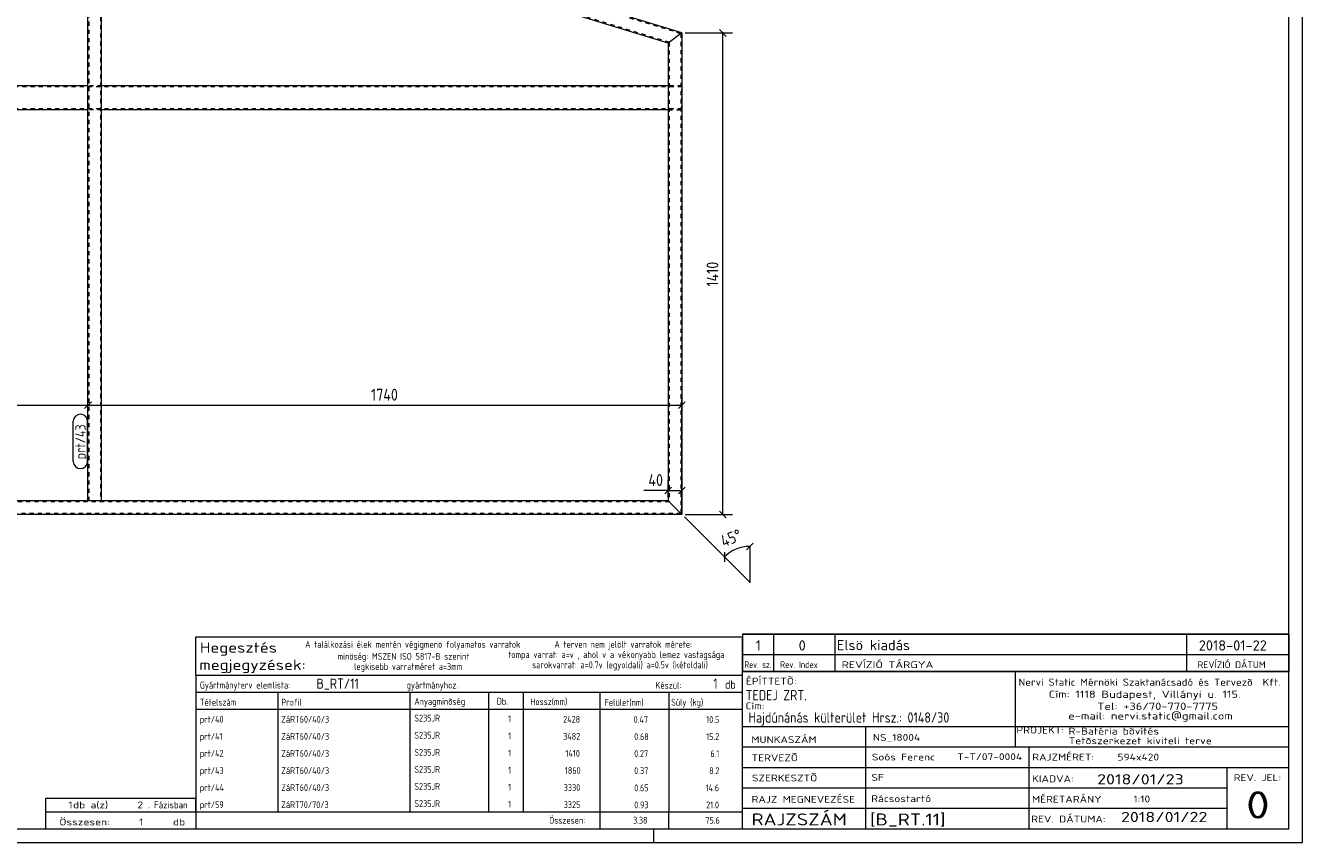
# Model space of a CAD drawing. Header units: millimetres. Extents: x 1 to 593, y 1 to 419.
# Tile 2 of 3: x 219 to 593, y 1 to 240. Entities that reach past the tile are written whole.
import ezdxf

# ---------------------------------------------------------------- set-up
doc = ezdxf.new("R2010")
doc.units = ezdxf.units.MM
doc.header["$LTSCALE"] = 0.6
doc.linetypes.add('XKITLINE00', pattern=[0])
doc.linetypes.add('XKITLINE02', pattern=[4, 2, -2])
for name, color, linetype, lineweight in [('DrawingSheet', 5, 'Continuous', 0), ('OtherObjectType', 1, 'Continuous', 0), ('Part', 2, 'Continuous', 0), ('PartMark', 3, 'Continuous', 0), ('Z-DIMENSIONS', 1, 'Continuous', 0)]:
    doc.layers.add(name, color=color, linetype=linetype, lineweight=lineweight)
doc.styles.add('ISOCPEUR', font='ISOCPEUR.TTF')

msp = doc.modelspace()

# ---------------------------------------------------------------- linework, layer by layer
at = {"layer": 'DrawingSheet', "color": 2, "linetype": 'XKITLINE00', "lineweight": 0}
for p, q in [((593, 1), (593, 419)), ((403, 1), (403, 5)), ((1, 1), (593, 1))]:
    msp.add_line(p, q, dxfattribs=at)
at = {"layer": 'DrawingSheet', "color": 3, "linetype": 'XKITLINE00', "lineweight": 0}
for p, q in [((589, 5), (589, 415)), ((5, 5), (589, 5))]:
    msp.add_line(p, q, dxfattribs=at)
at = {"layer": 'OtherObjectType', "color": 7, "linetype": 'XKITLINE00', "lineweight": 0}
for p, q in [((268.84, 50.02), (268.84, 61.27)), ((268.84, 61.27), (428.84, 61.27)), ((428.84, 61.27), (428.84, 50.02)), ((429, 62.05), (589, 62.05)), ((429, 62.05), (429, 56.05)), ((438, 62.05), (438, 56.05)), ((456, 62.05), (456, 56.05)), ((559, 62.05), (559, 56.05)), ((589, 62.05), (589, 56.05)), ((429, 56.05), (429, 51.05)), ((429, 56.05), (589, 56.05)), ((438, 56.05), (438, 51.05)), ((456, 56.05), (456, 51.05)), ((559, 56.05), (559, 51.05)), ((589, 56.05), (589, 51.05)), ((268.84, 50.02), (428.84, 50.02)), ((268.84, 50.02), (428.84, 50.02)), ((268.84, 50.02), (268.84, 45.02)), ((428.84, 51.05), (428.84, 6.75)), ((428.84, 51.05), (589, 51.05)), ((428.84, 50.02), (428.84, 45.02)), ((589, 51.05), (429, 51.05)), ((508.84, 51), (508.84, 35)), ((588.98, 5), (589, 51.05)), ((268.84, 45.02), (428.84, 45.02)), ((268.84, 45.02), (268.84, 40.02)), ((292.84, 45.02), (292.84, 40.02)), ((331.61, 40.02), (331.61, 45.02)), ((354.5, 45.02), (354.5, 40.02)), ((364.7, 45.02), (364.7, 40.14)), ((387.15, 45.02), (387.15, 40.02)), ((407.33, 45.02), (407.33, 40.02)), ((428.84, 45.02), (428.84, 40.02)), ((268.84, 40.02), (428.84, 40.02)), ((268.84, 40.02), (268.84, 35.02)), ((292.84, 40.02), (292.84, 35.02)), ((331.61, 35.02), (331.61, 40.02)), ((354.5, 40.02), (354.5, 35.02)), ((364.67, 40.01), (364.67, 35.01)), ((387.18, 40.02), (387.18, 35.02)), ((407.33, 40.02), (407.33, 35.02)), ((428.84, 40.02), (428.84, 35.02)), ((268.84, 35.01), (268.84, 30.01)), ((292.84, 35.01), (292.84, 30.01)), ((331.61, 30.01), (331.61, 35.01)), ((354.5, 35.01), (354.5, 30.01)), ((364.67, 35.01), (364.67, 30.01)), ((387.18, 35.01), (387.18, 30.01)), ((407.33, 35.01), (407.33, 30.01)), ((428.84, 35.01), (428.84, 30.01)), ((428.98, 35), (588.98, 35)), ((464.98, 35), (464.98, 5)), ((508.84, 35), (508.84, 29)), ((268.84, 30.01), (268.84, 25.01)), ((292.84, 30.01), (292.84, 25.01)), ((331.61, 25.01), (331.61, 30.01)), ((354.5, 30.01), (354.5, 25.01)), ((364.67, 30.01), (364.67, 25.01)), ((387.18, 30.01), (387.18, 25.01)), ((407.33, 30.01), (407.33, 25.01)), ((428.84, 30.01), (428.84, 25.01)), ((428.98, 29), (512.84, 29)), ((512.84, 29), (512.84, 5)), ((512.84, 29), (588.84, 29)), ((268.84, 25.01), (268.84, 20.01)), ((292.84, 25.01), (292.84, 20.01)), ((331.61, 20.01), (331.61, 25.01)), ((354.5, 25.01), (354.5, 20.01)), ((364.67, 25.01), (364.67, 20.01)), ((387.18, 25.01), (387.18, 20.01)), ((407.33, 25.01), (407.33, 20.01)), ((428.84, 25.01), (428.84, 20.01)), ((428.98, 23), (588.98, 23)), ((570.84, 23), (570.84, 5)), ((268.84, 20.01), (268.84, 15.01)), ((292.84, 20.01), (292.84, 15.01)), ((331.61, 15.01), (331.61, 20.01)), ((354.5, 20.01), (354.5, 15.01)), ((364.67, 20), (364.67, 15)), ((387.18, 20.01), (387.18, 15.01)), ((407.33, 20.01), (407.33, 15.01)), ((428.84, 20.01), (428.84, 15.01)), ((268.84, 15), (268.84, 10)), ((292.84, 15), (292.84, 10)), ((331.61, 10), (331.61, 15)), ((354.5, 15), (354.5, 10)), ((364.67, 15), (364.67, 10)), ((387.18, 15), (387.18, 10)), ((407.33, 15), (407.33, 10)), ((428.84, 15), (428.84, 10)), ((428.98, 17), (570.84, 17)), ((224.84, 10), (224.84, 14)), ((224.84, 14), (268.84, 14)), ((268.84, 10), (268.84, 14)), ((224.84, 10), (268.84, 10)), ((224.85, 5.02), (224.84, 9.99)), ((224.84, 9.98), (268.74, 9.98)), ((268.84, 10), (428.84, 10)), ((268.84, 10), (268.84, 5)), ((387.19, 10), (387.19, 5)), ((407.31, 10), (407.31, 5)), ((428.84, 10), (428.84, 5)), ((428.98, 11), (570.98, 11)), ((224.89, 5.03), (268.79, 5.03)), ((268.84, 5), (428.84, 5)), ((428.98, 5), (588.98, 5))]:
    msp.add_line(p, q, dxfattribs=at)
at = {"layer": 'OtherObjectType', "color": 1, "linetype": 'XKITLINE00', "lineweight": 0}
for p, q in [((589, 62.05), (429, 62.05)), ((429, 56.05), (589, 56.05))]:
    msp.add_line(p, q, dxfattribs=at)
at = {"layer": 'Part', "color": 2, "linetype": 'XKITLINE00', "lineweight": 0}
for p, q in [((411.21, 238.09), (78.21, 339.9)), ((407.21, 235.13), (82.21, 334.49)), ((237.21, 101.09), (237.21, 287.1)), ((241.21, 101.09), (241.21, 285.88)), ((411.21, 238.09), (407.21, 235.13)), ((411.21, 238.09), (407.21, 235.13)), ((411.21, 238.09), (411.21, 97.09)), ((407.21, 235.13), (407.21, 101.09)), ((237.21, 222.6), (82.21, 222.6)), ((407.21, 222.6), (241.21, 222.6)), ((237.21, 215.6), (82.21, 215.6)), ((407.21, 215.6), (241.21, 215.6)), ((407.21, 101.09), (82.21, 101.09)), ((241.21, 101.09), (237.21, 101.09)), ((411.21, 97.09), (407.21, 101.09)), ((411.21, 97.09), (407.21, 101.09)), ((411.21, 97.09), (78.21, 97.09))]:
    msp.add_line(p, q, dxfattribs=at)
at = {"layer": 'Part', "color": 7, "linetype": 'XKITLINE02', "lineweight": 0}
for p, q in [((410.91, 237.87), (78.51, 339.49)), ((407.51, 235.35), (81.91, 334.9)), ((237.51, 287.01), (237.51, 101.09)), ((240.91, 285.97), (240.91, 101.09)), ((410.91, 237.87), (410.91, 97.39)), ((407.51, 235.35), (407.51, 100.79)), ((411.21, 222.3), (78.71, 222.3)), ((241.21, 222.6), (237.21, 222.6)), ((411.21, 222.6), (407.21, 222.6)), ((411.21, 215.6), (411.21, 222.6)), ((411.21, 215.9), (78.71, 215.9)), ((241.21, 215.6), (237.21, 215.6)), ((407.21, 215.6), (411.21, 215.6)), ((410.91, 97.39), (78.51, 97.39)), ((407.51, 100.79), (81.91, 100.79))]:
    msp.add_line(p, q, dxfattribs=at)
at = {"layer": 'PartMark', "color": 7, "linetype": 'XKITLINE00', "lineweight": 0}
for p, q in [((232.91, 112.59), (232.91, 124.36)), ((237.11, 112.59), (237.11, 124.36))]:
    msp.add_line(p, q, dxfattribs=at)
for centre, start, end in [((235.01, 124.36), 0, 180), ((235.01, 112.59), 180, 0)]:
    msp.add_arc(centre, 2.1, start, end, dxfattribs=at)
at = {"layer": 'Z-DIMENSIONS', "color": 7, "linetype": 'XKITLINE00', "lineweight": 0}
for p, q in [((412.21, 238.09), (426.01, 238.09)), ((422.22, 239.08), (424.2, 237.1)), ((423.21, 97.09), (423.21, 238.09)), ((237.21, 102.09), (237.21, 132.14)), ((237.21, 102.09), (237.21, 132.14)), ((411.21, 98.09), (411.21, 132.14)), ((78.21, 129.09), (237.21, 129.09)), ((238.2, 130.08), (236.22, 128.1)), ((238.2, 130.08), (236.22, 128.1)), ((237.21, 129.09), (411.21, 129.09)), ((412.2, 130.08), (410.22, 128.1)), ((408.2, 105.08), (406.22, 103.1)), ((407.21, 102.09), (407.21, 107.14)), ((412.2, 105.08), (410.22, 103.1)), ((411.21, 98.09), (411.21, 107.14)), ((407.21, 104.09), (400.08, 104.09)), ((407.21, 104.09), (400.08, 104.09)), ((407.21, 104.09), (411.21, 104.09)), ((422.22, 98.08), (424.2, 96.1)), ((411.92, 96.38), (423.67, 84.63)), ((412.21, 97.09), (426.01, 97.09)), ((432.09, 88.7), (430.11, 86.72)), ((431.1, 87.71), (431.1, 77.21)), ((423.67, 86.03), (423.67, 83.23)), ((423.67, 84.63), (431.1, 77.21))]:
    msp.add_line(p, q, dxfattribs=at)
msp.add_arc((431.1, 77.21), 10.5, 90, 135, dxfattribs=at)
at = {"layer": 'Z-DIMENSIONS', "color": 3}
for p in [(423.21, 238.09), (237.21, 129.09), (237.21, 129.09), (411.21, 129.09), (407.21, 104.09), (411.21, 104.09), (423.21, 97.09)]:
    msp.add_point(p, dxfattribs=at)
at = {"layer": 'Z-DIMENSIONS', "color": 7}
for p in [(431.1, 87.71), (423.67, 84.63), (431.1, 77.21)]:
    msp.add_point(p, dxfattribs=at)

# ---------------------------------------------------------------- texts
at = {"layer": 'OtherObjectType', "color": 7, "style": 'ISOCPEUR'}
for s, height, width, p in [('Hegesztés', 3, 1.19, (269.99, 56.58)), ('A találkozási élek mentén végigmenö folyamatos varratok', 2, 0.85, (300.84, 58.02)), ('A terven nem jelölt varratok mérete:', 2, 0.85, (373.86, 58.02)), ('1', 3, 1.017001, (432.82, 57.2)), ('0', 3, 1.017001, (445.4, 57.2)), ('Elsö kiadás', 3, 1.017001, (456.63, 57.31)), ('2018-01-22', 3, 1.017001, (562.62, 57.2)), ('minöség: MSZEN ISO 5817-B szerint', 2, 0.85, (310.34, 54.52)), ('tompa varrat: a=v , ahol v a vékonyabb lemez vastagsága', 2, 0.85, (360.34, 55.02)), ('megjegyzések:', 3, 1.19, (269.84, 51.52)), ('legkisebb varratméret a=3mm', 2, 0.85, (315.16, 51.52)), ('sarokvarrat: a=0.7v (egyoldali) a=0.5v (kétoldali)', 2, 0.85, (367.34, 52.02)), ('Rev. sz.', 2, 0.68, (429.54, 52.05)), ('Rev. Index', 2, 0.85, (440, 52.05)), ('REVÍZIÓ TÁRGYA', 2, 1.275, (458, 52.05)), ('REVÍZIÓ DÁTUM', 2, 1.02, (562.28, 52.05)), ('db', 2.5, 0.85, (423.84, 46.02)), ('ÉPÍTTETÕ:', 2, 1.211571, (429.96, 47.22)), ('Nervi Static Mérnöki\xa0Szaktanácsadó\xa0és\xa0Tervezõ  Kft.', 2.1176, 1.08375, (509.84, 46.88)), ('Gyártmányterv elemlista:                               gyártmányhoz.', 2, 0.85, (269.99, 46.08)), ('Készül:', 2, 0.85, (403.47, 46.02)), ('TEDEJ ZRT.', 3, 0.85, (429.87, 42.62)), ('Cím:\xa01118 Budapest, Villányi u. 115.', 2.1176, 1.250101, (518.68, 43.35)), ('Tételszám', 2, 0.85, (269.99, 41.08)), ('Profil', 2, 0.85, (293.84, 41.08)), ('Anyagminõség', 2, 0.85, (332.83, 41.3)), ('Db.', 2, 0.85, (356.96, 41.36)), ('Hossz(mm)', 2, 0.85, (366.78, 41.22)), ('Felület(nm)', 2, 0.85, (388.56, 41.02)), ('Súly (kg)', 2, 0.85, (408.05, 41.08)), ('Cím:', 2, 1.211571, (429.84, 40)), ('Tel:\xa0+36/70-770-7775', 2.1176, 1.250101, (532.91, 39.82)), ('Hajdúnánás külterület Hrsz.: 0148/30', 3, 0.85, (430.73, 36.1)), ('e-mail:\xa0nervi.static@gmail.com', 2.1176, 1.250101, (524.38, 37)), ('PROJEKT:', 2, 1.211571, (509.18, 32.9)), ('R-Batéria bõvítés', 2, 1.211571, (524.47, 32.6)), ('MUNKASZÁM', 2, 1.211571, (431.55, 30.12)), ('NS_18004', 2, 1.211571, (467.17, 30.76)), ('Tetõszerkezet kiviteli terve', 2, 1.211571, (524.54, 29.78)), ('TERVEZÕ', 2, 1.211571, (431.63, 24.79)), ('Soós Ferenc', 2, 1.211571, (466.84, 25)), ('T-T/07-0004', 2, 1.211571, (491.86, 25.11)), ('RAJZMÉRET:', 2, 1.211571, (513.84, 25)), ('594x420', 2, 1.211571, (538.84, 25)), ('SZERKESZTÕ', 2, 1.211571, (431.72, 18.87)), ('SF', 2, 1.211571, (466.72, 19.04)), ('KIADVA:', 2, 1.211571, (513.78, 18.64)), ('2018/01/23', 3, 1.275, (532.84, 18)), ('REV. JEL:', 2, 1.211571, (572.84, 19)), ('RAJZ MEGNEVEZÉSE', 2, 1.211571, (431.62, 12.62)), ('Rácsostartó', 2, 1.211571, (466.65, 12.82)), ('MÉRETARÁNY', 2, 1.211571, (513.78, 12.65)), ('0', 8, 1.275, (576.45, 8)), ('1', 2, 1.211571, (231.48, 11)), ('db a(z)', 2, 1.211571, (232.84, 11)), ('2', 2, 1.211571, (251.7, 11)), ('. Fázisban', 2, 0.935, (254.84, 11)), ('1:10', 2, 1.211571, (543.51, 12.72)), ('Összesen:            db', 2, 1.211571, (228.84, 6)), ('1', 2, 1.211571, (252.19, 6)), ('Összesen:', 2, 0.85, (372.33, 6.5)), ('RAJZSZÁM', 3.5, 1.211571, (431.62, 6)), ('[B_RT.11]', 3.5, 1.211571, (466.3, 5.99)), ('REV. DÁTUMA:', 2, 1.211571, (513.53, 6.85)), ('2018/01/22', 3, 1.275, (539.83, 6.95))]:
    msp.add_text(s, height=height, dxfattribs=dict(at, width=width)).set_placement(p)
at = {"layer": 'OtherObjectType', "color": 5, "style": 'ISOCPEUR', "width": 0.85}
for s, height, p in [('B_RT/11', 3, (304.16, 46.02)), ('1', 3, (420.41, 46.02)), ('prt/40', 2, (269.99, 36.08)), ('ZáRT60/40/3', 2, (293.84, 36.08)), ('S235JR', 2, (332.83, 36.42)), ('1', 2, (360.28, 36.18)), ('2428', 2, (376.41, 36.08)), ('0.47', 2, (397.06, 36.01)), ('10.5', 2, (418.33, 36.01)), ('prt/41', 2, (269.99, 31.07)), ('ZáRT60/40/3', 2, (293.84, 31.07)), ('S235JR', 2, (332.83, 31.41)), ('1', 2, (360.28, 31.18)), ('3482', 2, (376.41, 31.07)), ('0.68', 2, (397.23, 31.01)), ('15.2', 2, (418.33, 31.01)), ('prt/42', 2, (269.99, 26.07)), ('ZáRT60/40/3', 2, (293.84, 26.07)), ('S235JR', 2, (332.83, 26.41)), ('1', 2, (360.28, 26.18)), ('1410', 2, (377.09, 26.07)), ('0.27', 2, (397.23, 26.01)), ('6.1', 2, (419.54, 26.01)), ('prt/43', 2, (269.99, 21.07)), ('ZáRT60/40/3', 2, (293.84, 21.07)), ('S235JR', 2, (332.83, 21.41)), ('1', 2, (360.28, 21.18)), ('1860', 2, (376.92, 21.07)), ('0.37', 2, (397.23, 21.01)), ('8.2', 2, (419.19, 21.01)), ('prt/44', 2, (269.99, 16.07)), ('ZáRT60/40/3', 2, (293.84, 16.07)), ('S235JR', 2, (332.83, 16.4)), ('1', 2, (360.28, 16.17)), ('3330', 2, (376.58, 16.07)), ('0.65', 2, (397.23, 16)), ('14.6', 2, (418.16, 16)), ('prt/59', 2, (269.99, 11.06)), ('ZáRT70/70/3', 2, (293.84, 11.06)), ('S235JR', 2, (332.83, 11.4)), ('1', 2, (360.28, 11.17)), ('3325', 2, (376.58, 11.06)), ('0.93', 2, (397.23, 11)), ('21.0', 2, (418.33, 11)), ('3.38', 2, (396.89, 6.5)), ('75.6', 2, (418.06, 6.5))]:
    msp.add_text(s, height=height, dxfattribs=at).set_placement(p)
at = {"layer": 'PartMark', "color": 3, "style": 'ISOCPEUR', "width": 0.85}
msp.add_text('prt/43', height=3, rotation=90.0002, dxfattribs=at).set_placement((236.51, 113.19))
at = {"layer": 'Z-DIMENSIONS', "color": 3, "style": 'ISOCPEUR', "width": 0.85}
for s, rotation, p in [('1410', 90.0002, (421.91, 163.83)), ('45°', 22.5001, (423.46, 87.38))]:
    msp.add_text(s, height=3.5, rotation=rotation, dxfattribs=at).set_placement(p)
for s, p in [('1740', (320.15, 130.39)), ('40', (401.39, 105.39))]:
    msp.add_text(s, height=3.5, dxfattribs=at).set_placement(p)

doc.saveas('drawing.dxf')
